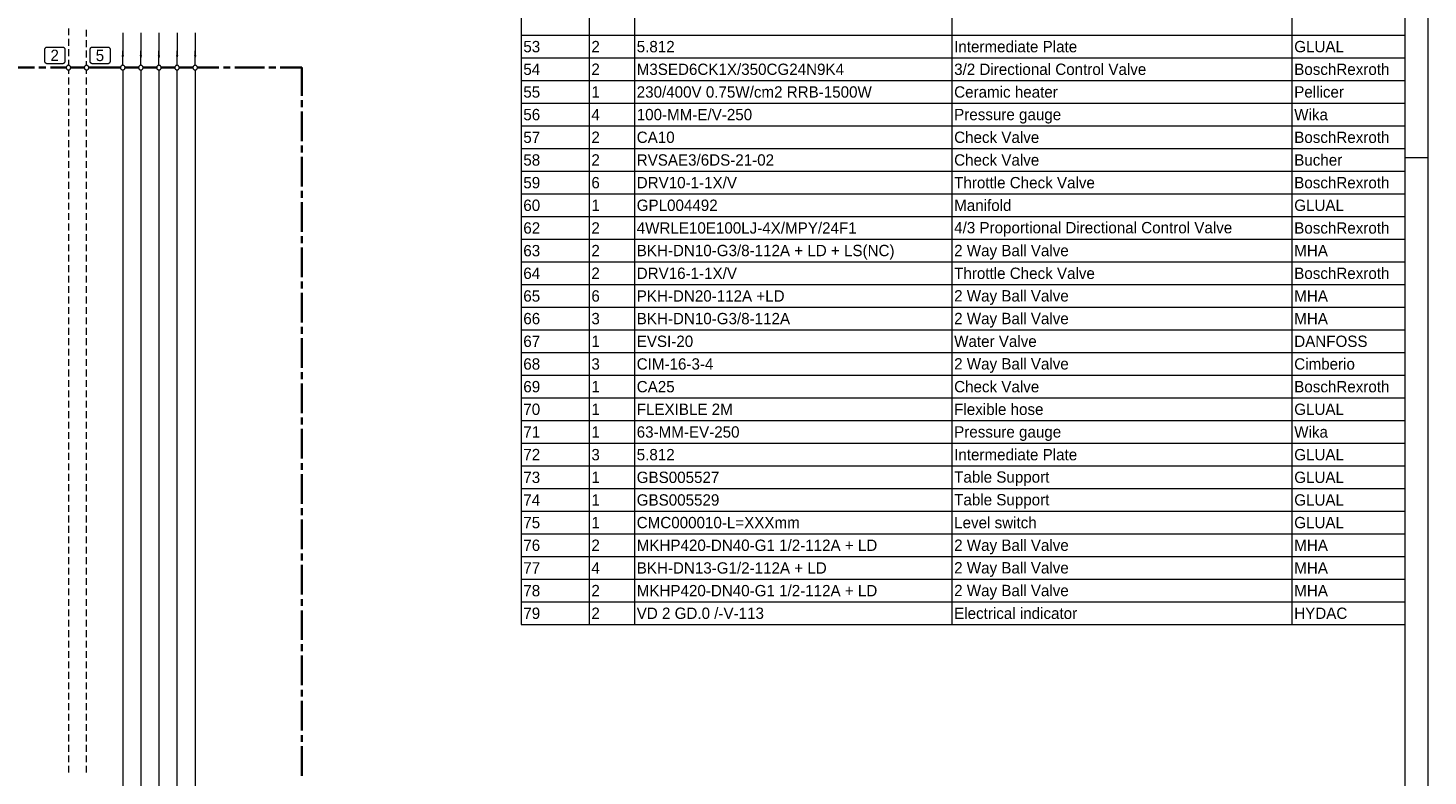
# Model space of a CAD drawing. Header units: millimetres. Extents: x 0 to 203, y 0 to 47.
# Tile 97 of 196: x 42 to 66, y 13 to 26. Entities that reach past the tile are written whole.
import ezdxf

# ---------------------------------------------------------------- set-up
doc = ezdxf.new("R2010")
doc.units = ezdxf.units.MM
for name, color, linetype in [('PDF_Geomertry', 7, 'Continuous'), ('PDF_Solid Fills', 7, 'Continuous'), ('PDF_Text', 7, 'Continuous')]:
    doc.layers.add(name, color=color, linetype=linetype)
doc.styles.add('PDF Arial', font='txt')

msp = doc.modelspace()

# ---------------------------------------------------------------- linework, layer by layer
at = {"layer": 'PDF_Geomertry', "lineweight": 15}
for points in [[(0.001, 0.003), (66.219, 0.003), (66.219, 46.773), (0.001, 46.773), (0.001, 0.003)], [(1.97, 0.397), (65.825, 0.397), (65.825, 46.38), (1.97, 46.38), (1.97, 0.397)], [(65.825, 15.278), (65.825, 46.38), (50.472, 46.38), (50.472, 15.278)], [(42.651, 24.953), (42.651, 24.958), (42.649, 24.962), (42.648, 24.967), (42.646, 24.972), (42.642, 24.976), (42.64, 24.98), (42.635, 24.983), (42.631, 24.987), (42.627, 24.989), (42.622, 24.99), (42.617, 24.992), (42.612, 24.992), (42.606, 24.992), (42.602, 24.99), (42.597, 24.989), (42.592, 24.987), (42.588, 24.983), (42.584, 24.98), (42.581, 24.976), (42.578, 24.972), (42.575, 24.967), (42.574, 24.962), (42.572, 24.958), (42.572, 24.953), (42.572, 24.947), (42.574, 24.942), (42.575, 24.937), (42.578, 24.933), (42.581, 24.928), (42.584, 24.925), (42.588, 24.922), (42.592, 24.919), (42.597, 24.916), (42.602, 24.915), (42.606, 24.913), (42.612, 24.913), (42.617, 24.913), (42.622, 24.915), (42.627, 24.916), (42.631, 24.919), (42.635, 24.922), (42.64, 24.925), (42.642, 24.928), (42.646, 24.933), (42.648, 24.937), (42.649, 24.942), (42.651, 24.947), (42.651, 24.953)], [(42.965, 24.953), (42.965, 24.958), (42.964, 24.962), (42.962, 24.967), (42.96, 24.972), (42.957, 24.976), (42.953, 24.98), (42.95, 24.983), (42.945, 24.987), (42.941, 24.989), (42.936, 24.99), (42.931, 24.992), (42.926, 24.992), (42.921, 24.992), (42.916, 24.99), (42.911, 24.989), (42.906, 24.987), (42.902, 24.983), (42.898, 24.98), (42.895, 24.976), (42.892, 24.972), (42.89, 24.967), (42.888, 24.962), (42.887, 24.958), (42.887, 24.953), (42.887, 24.947), (42.888, 24.942), (42.89, 24.937), (42.892, 24.933), (42.895, 24.928), (42.898, 24.925), (42.902, 24.922), (42.906, 24.919), (42.911, 24.916), (42.916, 24.915), (42.921, 24.913), (42.926, 24.913), (42.931, 24.913), (42.936, 24.915), (42.941, 24.916), (42.945, 24.919), (42.95, 24.922), (42.953, 24.925), (42.957, 24.928), (42.96, 24.933), (42.962, 24.937), (42.964, 24.942), (42.965, 24.947), (42.965, 24.953)], [(43.594, 24.953), (43.594, 24.958), (43.592, 24.962), (43.591, 24.967), (43.588, 24.972), (43.585, 24.976), (43.582, 24.98), (43.578, 24.983), (43.574, 24.987), (43.57, 24.989), (43.565, 24.99), (43.56, 24.992), (43.554, 24.992), (43.549, 24.992), (43.545, 24.99), (43.54, 24.989), (43.535, 24.987), (43.531, 24.983), (43.527, 24.98), (43.524, 24.976), (43.52, 24.972), (43.518, 24.967), (43.517, 24.962), (43.515, 24.958), (43.515, 24.953), (43.515, 24.947), (43.517, 24.942), (43.518, 24.937), (43.52, 24.933), (43.524, 24.928), (43.527, 24.925), (43.531, 24.922), (43.535, 24.919), (43.54, 24.916), (43.545, 24.915), (43.549, 24.913), (43.554, 24.913), (43.56, 24.913), (43.565, 24.915), (43.57, 24.916), (43.574, 24.919), (43.578, 24.922), (43.582, 24.925), (43.585, 24.928), (43.588, 24.933), (43.591, 24.937), (43.592, 24.942), (43.594, 24.947), (43.594, 24.953)], [(43.908, 24.953), (43.908, 24.958), (43.907, 24.962), (43.905, 24.967), (43.903, 24.972), (43.9, 24.976), (43.897, 24.98), (43.893, 24.983), (43.888, 24.987), (43.884, 24.989), (43.879, 24.99), (43.874, 24.992), (43.869, 24.992), (43.864, 24.992), (43.858, 24.99), (43.853, 24.989), (43.849, 24.987), (43.845, 24.983), (43.841, 24.98), (43.838, 24.976), (43.835, 24.972), (43.833, 24.967), (43.831, 24.962), (43.83, 24.958), (43.83, 24.953), (43.83, 24.947), (43.831, 24.942), (43.833, 24.937), (43.835, 24.933), (43.838, 24.928), (43.841, 24.925), (43.845, 24.922), (43.849, 24.919), (43.853, 24.916), (43.858, 24.915), (43.864, 24.913), (43.869, 24.913), (43.874, 24.913), (43.879, 24.915), (43.884, 24.916), (43.888, 24.919), (43.893, 24.922), (43.897, 24.925), (43.9, 24.928), (43.903, 24.933), (43.905, 24.937), (43.907, 24.942), (43.908, 24.947), (43.908, 24.953)], [(44.222, 24.953), (44.222, 24.958), (44.221, 24.962), (44.22, 24.967), (44.217, 24.972), (44.215, 24.976), (44.211, 24.98), (44.207, 24.983), (44.203, 24.987), (44.198, 24.989), (44.193, 24.99), (44.188, 24.992), (44.183, 24.992), (44.178, 24.992), (44.173, 24.99), (44.168, 24.989), (44.163, 24.987), (44.159, 24.983), (44.156, 24.98), (44.152, 24.976), (44.149, 24.972), (44.147, 24.967), (44.145, 24.962), (44.145, 24.958), (44.144, 24.953), (44.145, 24.947), (44.145, 24.942), (44.147, 24.937), (44.149, 24.933), (44.152, 24.928), (44.156, 24.925), (44.159, 24.922), (44.163, 24.919), (44.168, 24.916), (44.173, 24.915), (44.178, 24.913), (44.183, 24.913), (44.188, 24.913), (44.193, 24.915), (44.198, 24.916), (44.203, 24.919), (44.207, 24.922), (44.211, 24.925), (44.215, 24.928), (44.217, 24.933), (44.22, 24.937), (44.221, 24.942), (44.222, 24.947), (44.222, 24.953)], [(44.537, 24.953), (44.536, 24.958), (44.535, 24.962), (44.534, 24.967), (44.531, 24.972), (44.528, 24.976), (44.525, 24.98), (44.522, 24.983), (44.517, 24.987), (44.513, 24.989), (44.508, 24.99), (44.503, 24.992), (44.497, 24.992), (44.492, 24.992), (44.488, 24.99), (44.483, 24.989), (44.478, 24.987), (44.474, 24.983), (44.47, 24.98), (44.466, 24.976), (44.463, 24.972), (44.461, 24.967), (44.46, 24.962), (44.458, 24.958), (44.458, 24.953), (44.458, 24.947), (44.46, 24.942), (44.461, 24.937), (44.463, 24.933), (44.466, 24.928), (44.47, 24.925), (44.474, 24.922), (44.478, 24.919), (44.483, 24.916), (44.488, 24.915), (44.492, 24.913), (44.497, 24.913), (44.503, 24.913), (44.508, 24.915), (44.513, 24.916), (44.517, 24.919), (44.522, 24.922), (44.525, 24.925), (44.528, 24.928), (44.531, 24.933), (44.534, 24.937), (44.535, 24.942), (44.536, 24.947), (44.537, 24.953)], [(44.852, 24.953), (44.851, 24.958), (44.85, 24.962), (44.848, 24.967), (44.846, 24.972), (44.843, 24.976), (44.84, 24.98), (44.835, 24.983), (44.831, 24.987), (44.827, 24.989), (44.822, 24.99), (44.817, 24.992), (44.812, 24.992), (44.807, 24.992), (44.802, 24.99), (44.797, 24.989), (44.792, 24.987), (44.788, 24.983), (44.784, 24.98), (44.781, 24.976), (44.778, 24.972), (44.776, 24.967), (44.774, 24.962), (44.773, 24.958), (44.772, 24.953), (44.773, 24.947), (44.774, 24.942), (44.776, 24.937), (44.778, 24.933), (44.781, 24.928), (44.784, 24.925), (44.788, 24.922), (44.792, 24.919), (44.797, 24.916), (44.802, 24.915), (44.807, 24.913), (44.812, 24.913), (44.817, 24.913), (44.822, 24.915), (44.827, 24.916), (44.831, 24.919), (44.835, 24.922), (44.84, 24.925), (44.843, 24.928), (44.846, 24.933), (44.848, 24.937), (44.85, 24.942), (44.851, 24.947), (44.852, 24.953)]]:
    msp.add_lwpolyline(points, close=True, dxfattribs=at)
for points in [[(51.652, 46.773), (51.652, 46.38), (51.652, 15.278)], [(52.44, 46.38), (52.44, 15.278)], [(57.952, 46.38), (57.952, 15.278)], [(63.857, 46.38), (63.857, 15.278)], [(42.612, 25.633), (42.612, 25.515)], [(42.926, 25.491), (42.926, 25.609)], [(43.554, 25.558), (43.554, 25.165)], [(43.869, 25.558), (43.869, 25.165)], [(44.183, 25.558), (44.183, 25.165)], [(44.497, 25.558), (44.497, 25.165)], [(44.812, 25.558), (44.812, 25.165)], [(42.612, 25.451), (42.612, 25.333)], [(42.926, 25.31), (42.926, 25.428)], [(50.472, 25.515), (65.825, 25.515)], [(42.612, 25.27), (42.612, 25.152)], [(42.612, 25.09), (42.612, 24.992)], [(42.926, 25.128), (42.926, 25.247)], [(42.926, 24.992), (42.926, 25.065)], [(43.554, 24.992), (43.554, 25.243)], [(43.869, 24.992), (43.869, 25.243)], [(44.183, 24.992), (44.183, 25.243)], [(44.497, 24.992), (44.497, 25.243)], [(44.812, 24.992), (44.812, 25.243)], [(50.472, 25.121), (65.825, 25.121)], [(42.612, 24.913), (42.612, 24.842)], [(42.926, 24.842), (42.926, 24.913)], [(43.554, 24.913), (43.554, 5.692)], [(43.869, 24.913), (43.869, 5.692)], [(44.183, 24.913), (44.183, 5.692)], [(44.497, 5.692), (44.497, 24.913)], [(44.812, 24.913), (44.812, 5.692)], [(42.612, 24.778), (42.612, 24.66)], [(42.612, 24.597), (42.612, 24.479)], [(42.926, 24.66), (42.926, 24.778)], [(42.926, 24.479), (42.926, 24.597)], [(50.472, 24.727), (65.825, 24.727)], [(42.612, 24.416), (42.612, 24.298)], [(42.926, 24.298), (42.926, 24.416)], [(50.472, 24.333), (65.825, 24.333)], [(42.612, 24.235), (42.612, 24.117)], [(42.926, 24.117), (42.926, 24.235)], [(42.612, 24.054), (42.612, 23.936)], [(42.612, 23.873), (42.612, 23.755)], [(42.926, 23.936), (42.926, 24.054)], [(42.926, 23.755), (42.926, 23.873)], [(50.472, 23.94), (65.825, 23.94)], [(42.612, 23.692), (42.612, 23.573)], [(42.926, 23.573), (42.926, 23.692)], [(42.612, 23.51), (42.612, 23.392)], [(42.926, 23.392), (42.926, 23.51)], [(50.472, 23.546), (65.825, 23.546)], [(66.219, 23.388), (65.825, 23.388)], [(42.612, 23.33), (42.612, 23.212)], [(42.612, 23.148), (42.612, 23.03)], [(42.926, 23.212), (42.926, 23.33)], [(42.926, 23.03), (42.926, 23.148)], [(50.472, 23.152), (65.825, 23.152)], [(42.612, 22.967), (42.612, 22.849)], [(42.926, 22.849), (42.926, 22.967)], [(42.612, 22.786), (42.612, 22.668)], [(42.926, 22.668), (42.926, 22.786)], [(50.472, 22.758), (65.825, 22.758)], [(42.612, 22.605), (42.612, 22.487)], [(42.612, 22.424), (42.612, 22.306)], [(42.926, 22.487), (42.926, 22.605)], [(42.926, 22.306), (42.926, 22.424)], [(50.472, 22.365), (65.825, 22.365)], [(42.612, 22.243), (42.612, 22.125)], [(42.926, 22.125), (42.926, 22.243)], [(42.612, 22.062), (42.612, 21.944)], [(42.612, 21.88), (42.612, 21.762)], [(42.926, 21.944), (42.926, 22.062)], [(42.926, 21.762), (42.926, 21.88)], [(50.472, 21.972), (65.825, 21.972)], [(42.612, 21.7), (42.612, 21.582)], [(42.926, 21.582), (42.926, 21.7)], [(42.612, 21.519), (42.612, 21.401)], [(42.926, 21.401), (42.926, 21.519)], [(50.472, 21.578), (65.825, 21.578)], [(42.612, 21.337), (42.612, 21.219)], [(42.612, 21.156), (42.612, 21.038)], [(42.926, 21.219), (42.926, 21.337)], [(42.926, 21.038), (42.926, 21.156)], [(50.472, 21.184), (65.825, 21.184)], [(42.612, 20.976), (42.612, 20.857)], [(42.926, 20.857), (42.926, 20.976)], [(42.612, 20.794), (42.612, 20.676)], [(42.926, 20.676), (42.926, 20.794)], [(50.472, 20.79), (65.825, 20.79)], [(42.612, 20.613), (42.612, 20.495)], [(42.612, 20.432), (42.612, 20.314)], [(42.926, 20.495), (42.926, 20.613)], [(42.926, 20.314), (42.926, 20.432)], [(42.612, 20.251), (42.612, 20.133)], [(42.926, 20.133), (42.926, 20.251)], [(50.472, 20.397), (65.825, 20.397)], [(42.612, 20.07), (42.612, 19.952)], [(42.926, 19.952), (42.926, 20.07)], [(50.472, 20.003), (65.825, 20.003)], [(42.612, 19.889), (42.612, 19.771)], [(42.612, 19.708), (42.612, 19.59)], [(42.926, 19.771), (42.926, 19.889)], [(42.926, 19.59), (42.926, 19.708)], [(42.612, 19.526), (42.612, 19.408)], [(42.926, 19.408), (42.926, 19.526)], [(50.472, 19.609), (65.825, 19.609)], [(42.612, 19.346), (42.612, 19.227)], [(42.926, 19.227), (42.926, 19.346)], [(50.472, 19.215), (65.825, 19.215)], [(42.612, 19.165), (42.612, 19.047)], [(42.612, 18.983), (42.612, 18.865)], [(42.926, 19.047), (42.926, 19.165)], [(42.926, 18.865), (42.926, 18.983)], [(42.612, 18.802), (42.612, 18.684)], [(42.926, 18.684), (42.926, 18.802)], [(50.472, 18.822), (65.825, 18.822)], [(42.612, 18.621), (42.612, 18.503)], [(42.926, 18.503), (42.926, 18.621)], [(42.612, 18.44), (42.612, 18.322)], [(42.612, 18.259), (42.612, 18.141)], [(42.926, 18.322), (42.926, 18.44)], [(42.926, 18.141), (42.926, 18.259)], [(50.472, 18.428), (65.825, 18.428)], [(42.612, 18.078), (42.612, 17.96)], [(42.926, 17.96), (42.926, 18.078)], [(50.472, 18.035), (65.825, 18.035)], [(42.612, 17.897), (42.612, 17.778)], [(42.926, 17.778), (42.926, 17.897)], [(42.612, 17.716), (42.612, 17.597)], [(42.612, 17.535), (42.612, 17.417)], [(42.926, 17.597), (42.926, 17.716)], [(42.926, 17.417), (42.926, 17.535)], [(50.472, 17.641), (65.825, 17.641)], [(42.612, 17.353), (42.612, 17.235)], [(42.926, 17.235), (42.926, 17.353)], [(42.612, 17.172), (42.612, 17.054)], [(42.926, 17.054), (42.926, 17.172)], [(50.472, 17.247), (65.825, 17.247)], [(42.612, 16.991), (42.612, 16.873)], [(42.612, 16.81), (42.612, 16.692)], [(42.926, 16.873), (42.926, 16.991)], [(42.926, 16.692), (42.926, 16.81)], [(50.472, 16.853), (65.825, 16.853)], [(42.612, 16.629), (42.612, 16.511)], [(42.926, 16.511), (42.926, 16.629)], [(42.612, 16.448), (42.612, 16.33)], [(42.926, 16.33), (42.926, 16.448)], [(50.472, 16.46), (65.825, 16.46)], [(42.612, 16.267), (42.612, 16.148)], [(42.612, 16.086), (42.612, 15.967)], [(42.926, 16.148), (42.926, 16.267)], [(42.926, 15.967), (42.926, 16.086)], [(50.472, 16.066), (65.825, 16.066)], [(42.612, 15.905), (42.612, 15.787)], [(42.926, 15.787), (42.926, 15.905)], [(42.612, 15.723), (42.612, 15.605)], [(42.926, 15.605), (42.926, 15.723)], [(50.472, 15.672), (65.825, 15.672)], [(42.612, 15.542), (42.612, 15.424)], [(42.612, 15.361), (42.612, 15.243)], [(42.926, 15.424), (42.926, 15.542)], [(42.926, 15.243), (42.926, 15.361)], [(42.612, 15.18), (42.612, 15.062)], [(42.926, 15.062), (42.926, 15.18)], [(42.612, 14.999), (42.612, 14.881)], [(42.926, 14.881), (42.926, 14.999)], [(42.612, 14.818), (42.612, 14.7)], [(42.612, 14.637), (42.612, 14.519)], [(42.926, 14.7), (42.926, 14.818)], [(42.926, 14.519), (42.926, 14.637)], [(42.612, 14.456), (42.612, 14.337)], [(42.926, 14.337), (42.926, 14.456)], [(42.612, 14.275), (42.612, 14.157)], [(42.926, 14.157), (42.926, 14.275)], [(42.612, 14.094), (42.612, 13.976)], [(42.612, 13.912), (42.612, 13.794)], [(42.926, 13.976), (42.926, 14.094)], [(42.926, 13.794), (42.926, 13.912)], [(42.612, 13.731), (42.612, 13.613)], [(42.926, 13.613), (42.926, 13.731)], [(42.612, 13.551), (42.612, 13.433)], [(42.926, 13.433), (42.926, 13.551)], [(42.612, 13.369), (42.612, 13.251)], [(42.612, 13.188), (42.612, 13.07)], [(42.926, 13.251), (42.926, 13.369)], [(42.926, 13.07), (42.926, 13.188)], [(42.612, 13.007), (42.612, 12.889)], [(42.926, 12.889), (42.926, 13.007)], [(42.612, 12.826), (42.612, 12.708)], [(42.926, 12.708), (42.926, 12.826)]]:
    msp.add_lwpolyline(points, dxfattribs=at)
at = {"layer": 'PDF_Geomertry', "lineweight": 9}
for points in [[(42.509, 25.31), (42.515, 25.31), (42.52, 25.308), (42.524, 25.307), (42.529, 25.305), (42.533, 25.302), (42.537, 25.298), (42.54, 25.294), (42.543, 25.29), (42.546, 25.285), (42.547, 25.28), (42.549, 25.276), (42.549, 25.271), (42.549, 25.058), (42.549, 25.053), (42.547, 25.048), (42.546, 25.044), (42.543, 25.039), (42.54, 25.035), (42.537, 25.03), (42.533, 25.027), (42.529, 25.024), (42.524, 25.022), (42.52, 25.021), (42.515, 25.019), (42.509, 25.019), (42.242, 25.019), (42.237, 25.019), (42.232, 25.021), (42.227, 25.022), (42.222, 25.024), (42.218, 25.027), (42.215, 25.03), (42.211, 25.035), (42.208, 25.039), (42.206, 25.044), (42.204, 25.048), (42.203, 25.053), (42.203, 25.058), (42.203, 25.271), (42.203, 25.276), (42.204, 25.28), (42.206, 25.285), (42.208, 25.29), (42.211, 25.294), (42.215, 25.298), (42.218, 25.302), (42.222, 25.305), (42.227, 25.307), (42.232, 25.308), (42.237, 25.31), (42.242, 25.31), (42.509, 25.31)], [(43.295, 25.31), (43.3, 25.31), (43.306, 25.308), (43.31, 25.307), (43.315, 25.305), (43.319, 25.302), (43.323, 25.298), (43.327, 25.294), (43.329, 25.29), (43.331, 25.285), (43.333, 25.28), (43.334, 25.276), (43.335, 25.271), (43.335, 25.058), (43.334, 25.053), (43.333, 25.048), (43.331, 25.044), (43.329, 25.039), (43.327, 25.035), (43.323, 25.03), (43.319, 25.027), (43.315, 25.024), (43.31, 25.022), (43.306, 25.021), (43.3, 25.019), (43.295, 25.019), (43.028, 25.019), (43.023, 25.019), (43.018, 25.021), (43.013, 25.022), (43.008, 25.024), (43.004, 25.027), (43, 25.03), (42.997, 25.035), (42.994, 25.039), (42.992, 25.044), (42.99, 25.048), (42.989, 25.053), (42.989, 25.058), (42.989, 25.271), (42.989, 25.276), (42.99, 25.28), (42.992, 25.285), (42.994, 25.29), (42.997, 25.294), (43, 25.298), (43.004, 25.302), (43.008, 25.305), (43.013, 25.307), (43.018, 25.308), (43.023, 25.31), (43.028, 25.31), (43.295, 25.31)]]:
    msp.add_lwpolyline(points, close=True, dxfattribs=at)
at = {"layer": 'PDF_Geomertry', "lineweight": 35}
for points in [[(41.509, 24.953), (42.021, 24.953)], [(42.1, 24.953), (42.218, 24.953)], [(42.297, 24.953), (42.572, 24.953)], [(42.651, 24.953), (42.887, 24.953)], [(42.965, 24.953), (43.515, 24.953)], [(43.594, 24.953), (43.83, 24.953)], [(43.908, 24.953), (44.144, 24.953)], [(44.222, 24.953), (44.458, 24.953)], [(44.537, 24.953), (44.772, 24.953)], [(44.852, 24.953), (45.225, 24.953)], [(45.304, 24.953), (45.422, 24.953)], [(45.501, 24.953), (46.013, 24.953)], [(46.092, 24.953), (46.21, 24.953)], [(46.288, 24.953), (46.663, 24.953), (46.663, 24.463)], [(46.663, 24.267), (46.663, 24.385)], [(46.663, 23.676), (46.663, 24.188)], [(46.663, 23.479), (46.663, 23.597)], [(46.663, 22.889), (46.663, 23.401)], [(46.663, 22.692), (46.663, 22.81)], [(46.663, 22.101), (46.663, 22.613)], [(46.663, 21.904), (46.663, 22.023)], [(46.663, 21.314), (46.663, 21.826)], [(46.663, 21.117), (46.663, 21.235)], [(46.663, 20.526), (46.663, 21.038)], [(46.663, 20.33), (46.663, 20.448)], [(46.663, 19.739), (46.663, 20.251)], [(46.663, 19.542), (46.663, 19.66)], [(46.663, 18.952), (46.663, 19.464)], [(46.663, 18.755), (46.663, 18.873)], [(46.663, 18.165), (46.663, 18.676)], [(46.663, 17.967), (46.663, 18.085)], [(46.663, 17.377), (46.663, 17.889)], [(46.663, 17.18), (46.663, 17.298)], [(46.663, 16.59), (46.663, 17.101)], [(46.663, 16.393), (46.663, 16.511)], [(46.663, 15.802), (46.663, 16.314)], [(46.663, 15.605), (46.663, 15.723)], [(46.663, 15.015), (46.663, 15.526)], [(46.663, 14.818), (46.663, 14.936)], [(46.663, 14.228), (46.663, 14.74)], [(46.663, 14.03), (46.663, 14.148)], [(46.663, 13.44), (46.663, 13.952)], [(46.663, 13.243), (46.663, 13.361)], [(46.663, 12.653), (46.663, 13.165)]]:
    msp.add_lwpolyline(points, dxfattribs=at)
at = {"layer": 'PDF_Solid Fills', "transparency": 33554559}
for points in [[(43.576, 25.165), (43.533, 25.165), (43.576, 25.165), (43.554, 25.086)], [(43.89, 25.165), (43.848, 25.165), (43.89, 25.165), (43.869, 25.086)], [(44.204, 25.165), (44.162, 25.165), (44.204, 25.165), (44.183, 25.086)], [(44.519, 25.165), (44.477, 25.165), (44.519, 25.165), (44.497, 25.086)], [(44.833, 25.165), (44.791, 25.165), (44.833, 25.165), (44.812, 25.086)]]:
    msp.add_solid(points, dxfattribs=at)

# ---------------------------------------------------------------- texts
at = {"layer": 'PDF_Text', "attachment_point": 7, "style": 'PDF Arial'}
for s, insert, char_height in [('2', (42.299, 25.067), 0.197), ('5', (43.085, 25.063), 0.197), ('53', (50.51, 25.216), 0.1969), ('2', (51.692, 25.219), 0.197), ('5.812', (52.479, 25.216), 0.1969), ('Intermediate Plate', (57.991, 25.216), 0.19685), ('GLUAL', (63.896, 25.216), 0.1969), ('54', (50.51, 24.822), 0.1969), ('2', (51.692, 24.826), 0.197), ('M3SED6CK1X/350CG24N9K4', (52.479, 24.822), 0.19685), ('3/2 Directional Control Valve', (57.991, 24.822), 0.19685), ('BoschRexroth', (63.896, 24.822), 0.19685), ('55', (50.51, 24.428), 0.1969), ('1', (51.692, 24.432), 0.197), ('230/400V 0.75W/cm2 RRB-1500W', (52.479, 24.428), 0.19685), ('Ceramic heater', (57.991, 24.428), 0.19685), ('Pellicer', (63.896, 24.429), 0.1969), ('Wika', (63.896, 24.035), 0.1969), ('56', (50.51, 24.035), 0.1969), ('4', (51.692, 24.038), 0.197), ('100-MM-E/V-250', (52.479, 24.035), 0.19685), ('Pressure gauge', (57.991, 23.98), 0.19685), ('57', (50.51, 23.641), 0.1969), ('2', (51.692, 23.644), 0.197), ('CA10', (52.479, 23.641), 0.1969), ('Check Valve', (57.991, 23.641), 0.19685), ('BoschRexroth', (63.896, 23.641), 0.19685), ('58', (50.51, 23.247), 0.1969), ('2', (51.692, 23.251), 0.197), ('RVSAE3/6DS-21-02', (52.479, 23.247), 0.19685), ('Check Valve', (57.991, 23.247), 0.19685), ('Bucher', (63.896, 23.247), 0.1969), ('59', (50.51, 22.853), 0.1969), ('6', (51.692, 22.853), 0.197), ('DRV10-1-1X/V', (52.479, 22.853), 0.19685), ('Throttle Check Valve', (57.991, 22.853), 0.19685), ('BoschRexroth', (63.896, 22.853), 0.19685), ('60', (50.51, 22.46), 0.1969), ('1', (51.692, 22.463), 0.197), ('GPL004492', (52.479, 22.46), 0.1969), ('Manifold', (57.991, 22.46), 0.1969), ('GLUAL', (63.896, 22.46), 0.1969), ('62', (50.51, 22.066), 0.1969), ('2', (51.692, 22.069), 0.197), ('4WRLE10E100LJ-4X/MPY/24F1', (52.479, 22.066), 0.19685), ('4/3 Proportional Directional Control Valve', (57.991, 22.015), 0.19685), ('BoschRexroth', (63.896, 22.066), 0.19685), ('63', (50.51, 21.672), 0.1969), ('2', (51.692, 21.676), 0.197), ('BKH-DN10-G3/8-112A + LD + LS(NC)', (52.479, 21.618), 0.19685), ('2 Way Ball Valve', (57.991, 21.618), 0.19685), ('MHA', (63.896, 21.676), 0.1969), ('64', (50.51, 21.279), 0.1969), ('2', (51.692, 21.283), 0.197), ('DRV16-1-1X/V', (52.479, 21.279), 0.19685), ('Throttle Check Valve', (57.991, 21.279), 0.19685), ('BoschRexroth', (63.896, 21.279), 0.19685), ('65', (50.51, 20.885), 0.1969), ('6', (51.692, 20.885), 0.197), ('PKH-DN20-112A +LD', (52.479, 20.885), 0.19685), ('2 Way Ball Valve', (57.991, 20.831), 0.19685), ('MHA', (63.896, 20.889), 0.1969), ('66', (50.51, 20.492), 0.1969), ('3', (51.692, 20.492), 0.197), ('BKH-DN10-G3/8-112A', (52.479, 20.492), 0.19685), ('2 Way Ball Valve', (57.991, 20.437), 0.19685), ('MHA', (63.896, 20.495), 0.1969), ('67', (50.51, 20.098), 0.1969), ('1', (51.692, 20.101), 0.197), ('EVSI-20', (52.479, 20.098), 0.1969), ('Water Valve', (57.991, 20.098), 0.19685), ('DANFOSS', (63.896, 20.098), 0.1969), ('68', (50.51, 19.704), 0.1969), ('3', (51.692, 19.704), 0.197), ('CIM-16-3-4', (52.479, 19.704), 0.1969), ('Cimberio', (63.896, 19.704), 0.1969), ('2 Way Ball Valve', (57.991, 19.65), 0.19685), ('69', (50.51, 19.31), 0.1969), ('1', (51.692, 19.314), 0.197), ('CA25', (52.479, 19.31), 0.1969), ('Check Valve', (57.991, 19.31), 0.19685), ('BoschRexroth', (63.896, 19.31), 0.19685), ('70', (50.51, 18.917), 0.1969), ('1', (51.692, 18.92), 0.197), ('FLEXIBLE 2M', (52.479, 18.92), 0.19685), ('Flexible hose', (57.991, 18.917), 0.19685), ('GLUAL', (63.896, 18.917), 0.1969), ('71', (50.51, 18.526), 0.1969), ('1', (51.692, 18.526), 0.197), ('63-MM-EV-250', (52.479, 18.523), 0.19685), ('Pressure gauge', (57.991, 18.468), 0.19685), ('Wika', (63.896, 18.523), 0.1969), ('72', (50.51, 18.133), 0.1969), ('3', (51.692, 18.129), 0.197), ('5.812', (52.479, 18.129), 0.1969), ('Intermediate Plate', (57.991, 18.129), 0.19685), ('GLUAL', (63.896, 18.129), 0.1969), ('73', (50.51, 17.735), 0.1969), ('1', (51.692, 17.739), 0.197), ('GBS005527', (52.479, 17.735), 0.1969), ('GLUAL', (63.896, 17.735), 0.1969), ('Table Support', (57.991, 17.684), 0.19685), ('74', (50.51, 17.345), 0.1969), ('1', (51.692, 17.345), 0.197), ('GBS005529', (52.479, 17.342), 0.1969), ('Table Support', (57.991, 17.29), 0.19685), ('GLUAL', (63.896, 17.342), 0.1969), ('75', (50.51, 16.949), 0.1969), ('1', (51.692, 16.952), 0.197), ('CMC000010-L=XXXmm', (52.479, 16.949), 0.19685), ('Level switch', (57.991, 16.949), 0.19685), ('GLUAL', (63.896, 16.949), 0.1969), ('76', (50.51, 16.555), 0.1969), ('2', (51.692, 16.558), 0.197), ('MKHP420-DN40-G1 1/2-112A + LD', (52.479, 16.555), 0.19685), ('2 Way Ball Valve', (57.991, 16.5), 0.19685), ('MHA', (63.896, 16.558), 0.1969), ('77', (50.51, 16.165), 0.1969), ('4', (51.692, 16.165), 0.197), ('BKH-DN13-G1/2-112A + LD', (52.479, 16.161), 0.19685), ('2 Way Ball Valve', (57.991, 16.107), 0.19685), ('MHA', (63.896, 16.165), 0.1969), ('78', (50.51, 15.767), 0.1969), ('2', (51.692, 15.771), 0.197), ('MKHP420-DN40-G1 1/2-112A + LD', (52.479, 15.767), 0.19685), ('2 Way Ball Valve', (57.991, 15.713), 0.19685), ('MHA', (63.896, 15.771), 0.1969), ('79', (50.51, 15.374), 0.1969), ('2', (51.692, 15.377), 0.197), ('VD 2 GD.0 /-V-113', (52.479, 15.374), 0.19685), ('Electrical indicator', (57.991, 15.374), 0.19685), ('HYDAC', (63.896, 15.374), 0.1969)]:
    msp.add_mtext(s, dxfattribs=dict(at, insert=insert, char_height=char_height))

doc.saveas('drawing.dxf')
